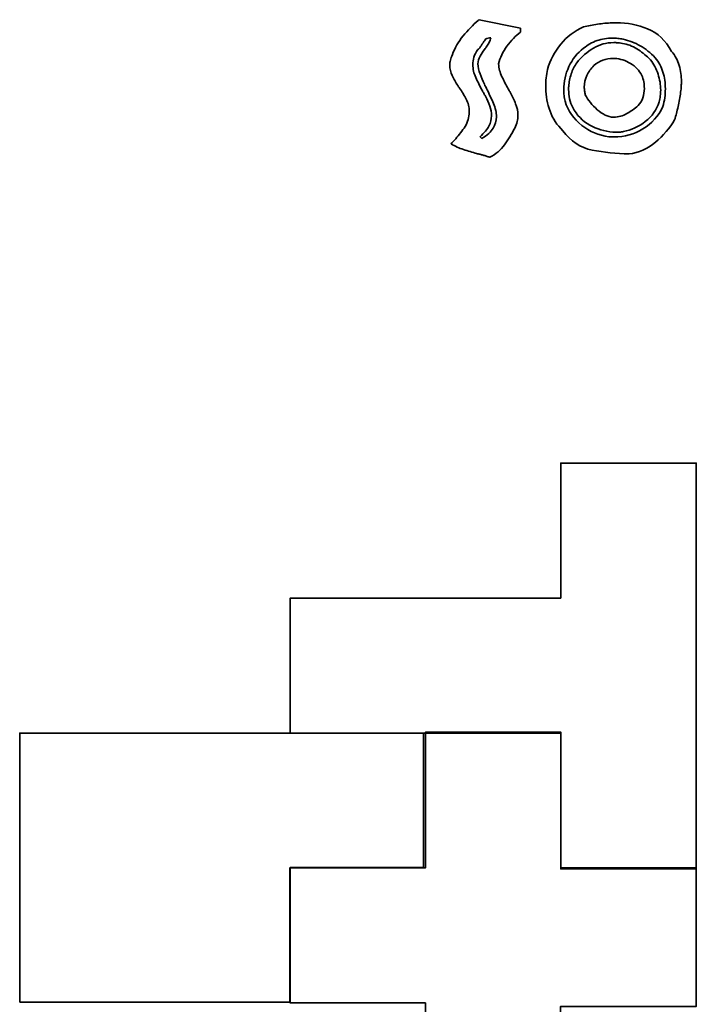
# Model space of a CAD drawing. Header units: centimetres. Extents: x -22.6 to 18, y -21.5 to 17.2.
# Tile 2 of 66: x -8.6 to -5.1, y -14.9 to -9.8. Entities that reach past the tile are written whole.
import ezdxf

# ---------------------------------------------------------------- set-up
doc = ezdxf.new("R2010")
doc.units = ezdxf.units.CM
doc.header["$MEASUREMENT"] = 0
doc.layers.add('Layer 1', color=7, linetype='Continuous')

msp = doc.modelspace()

# ---------------------------------------------------------------- linework, layer by layer
at = {"layer": 'Layer 1', "color": 36, "lineweight": 35}
for points, knots in [([(-5.97744, -9.88425), (-5.97744, -9.88425), (-5.97744, -9.90379), (-5.97744, -9.90379), (-5.97744, -9.90379), (-6.00347, -9.9227), (-6.0269, -9.94679), (-6.04757, -9.976), (-6.04757, -9.976), (-6.06825, -10.00536), (-6.08271, -10.03569), (-6.09096, -10.06695), (-6.09096, -10.06695), (-6.0892, -10.08999), (-6.08328, -10.11218), (-6.07319, -10.13352), (-6.07319, -10.13352), (-6.06313, -10.15476), (-6.05252, -10.17568), (-6.04137, -10.19649), (-6.04137, -10.19649), (-6.03956, -10.19938), (-6.03777, -10.20256), (-6.03601, -10.20573), (-6.03601, -10.20573), (-6.0342, -10.20905), (-6.03212, -10.21237), (-6.02979, -10.21593), (-6.02979, -10.21593), (-6.01975, -10.23494), (-6.01078, -10.25396), (-6.00277, -10.27311), (-6.00277, -10.27311), (-5.9948, -10.29241), (-5.99078, -10.31227), (-5.99078, -10.33305), (-5.99078, -10.33305), (-5.99078, -10.34367), (-5.99218, -10.35429), (-5.9948, -10.36491), (-5.9948, -10.36491), (-5.99741, -10.37563), (-6.00168, -10.38681), (-6.0076, -10.39867), (-6.0076, -10.39867), (-6.02305, -10.42883), (-6.04042, -10.45737), (-6.05996, -10.48425), (-6.05996, -10.48425), (-6.0794, -10.5111), (-6.10489, -10.53262), (-6.13619, -10.5486), (-6.13619, -10.5486), (-6.14212, -10.5468), (-6.1479, -10.545), (-6.15355, -10.5432), (-6.15355, -10.5432), (-6.15919, -10.54144), (-6.16484, -10.53964), (-6.17076, -10.53784), (-6.17076, -10.53784), (-6.17613, -10.53618), (-6.18153, -10.53466), (-6.18675, -10.53343), (-6.18675, -10.53343), (-6.19214, -10.53233), (-6.19779, -10.5311), (-6.20358, -10.52987), (-6.20358, -10.52987), (-6.22601, -10.52337), (-6.24849, -10.5165), (-6.2711, -10.50905), (-6.2711, -10.50905), (-6.29353, -10.50175), (-6.31505, -10.4918), (-6.33572, -10.47942), (-6.33572, -10.47942), (-6.33284, -10.47638), (-6.32994, -10.47335), (-6.3269, -10.47003), (-6.3269, -10.47003), (-6.32402, -10.46672), (-6.32097, -10.46372), (-6.31808, -10.46069), (-6.31808, -10.46069), (-6.3003, -10.44125), (-6.28377, -10.42043), (-6.26834, -10.39824), (-6.26834, -10.39824), (-6.25304, -10.37605), (-6.24449, -10.35196), (-6.2427, -10.32589), (-6.2427, -10.32589), (-6.2427, -10.32589), (-6.2427, -10.32286), (-6.2427, -10.32286), (-6.2427, -10.32286), (-6.2427, -10.3219), (-6.24227, -10.32095), (-6.24175, -10.31972), (-6.24175, -10.31972), (-6.24175, -10.31972), (-6.24175, -10.31351), (-6.24175, -10.31351), (-6.24175, -10.31351), (-6.24175, -10.29047), (-6.24697, -10.26913), (-6.25731, -10.24969), (-6.25731, -10.24969), (-6.26764, -10.23011), (-6.27893, -10.21124), (-6.29148, -10.19293), (-6.29148, -10.19293), (-6.29329, -10.19056), (-6.2948, -10.18824), (-6.29632, -10.18577), (-6.29632, -10.18577), (-6.29784, -10.1834), (-6.29946, -10.18107), (-6.30112, -10.17871), (-6.30112, -10.17871), (-6.31174, -10.1622), (-6.32126, -10.14537), (-6.32951, -10.12816), (-6.32951, -10.12816), (-6.33777, -10.11105), (-6.34193, -10.09302), (-6.34193, -10.07401), (-6.34193, -10.07401), (-6.34193, -10.06572), (-6.34094, -10.05704), (-6.3389, -10.04783), (-6.3389, -10.04783), (-6.33682, -10.03873), (-6.33336, -10.02949), (-6.3287, -10.01996), (-6.3287, -10.01996), (-6.31685, -9.98567), (-6.29851, -9.95357), (-6.2737, -9.92379), (-6.2737, -9.92379), (-6.2489, -9.89388), (-6.22287, -9.86714), (-6.19557, -9.84347), (-6.19557, -9.84347), (-6.19503, -9.8429), (-6.19433, -9.84234), (-6.19338, -9.84167), (-6.19338, -9.84167), (-6.19252, -9.8411), (-6.19186, -9.84054), (-6.19116, -9.83987), (-6.19116, -9.83987), (-6.19116, -9.83987), (-5.97744, -9.88425), (-5.97744, -9.88425)], [0, 0, 0, 0, 0.025, 0.025, 0.025, 0.025, 0.05, 0.05, 0.05, 0.05, 0.075, 0.075, 0.075, 0.075, 0.1, 0.1, 0.1, 0.1, 0.125, 0.125, 0.125, 0.125, 0.15, 0.15, 0.15, 0.15, 0.175, 0.175, 0.175, 0.175, 0.2, 0.2, 0.2, 0.2, 0.225, 0.225, 0.225, 0.225, 0.25, 0.25, 0.25, 0.25, 0.275, 0.275, 0.275, 0.275, 0.3, 0.3, 0.3, 0.3, 0.325, 0.325, 0.325, 0.325, 0.35, 0.35, 0.35, 0.35, 0.375, 0.375, 0.375, 0.375, 0.4, 0.4, 0.4, 0.4, 0.425, 0.425, 0.425, 0.425, 0.45, 0.45, 0.45, 0.45, 0.475, 0.475, 0.475, 0.475, 0.5, 0.5, 0.5, 0.5, 0.525, 0.525, 0.525, 0.525, 0.55, 0.55, 0.55, 0.55, 0.575, 0.575, 0.575, 0.575, 0.6, 0.6, 0.6, 0.6, 0.625, 0.625, 0.625, 0.625, 0.65, 0.65, 0.65, 0.65, 0.675, 0.675, 0.675, 0.675, 0.7, 0.7, 0.7, 0.7, 0.725, 0.725, 0.725, 0.725, 0.75, 0.75, 0.75, 0.75, 0.775, 0.775, 0.775, 0.775, 0.8, 0.8, 0.8, 0.8, 0.825, 0.825, 0.825, 0.825, 0.85, 0.85, 0.85, 0.85, 0.875, 0.875, 0.875, 0.875, 0.9, 0.9, 0.9, 0.9, 0.925, 0.925, 0.925, 0.925, 0.95, 0.95, 0.95, 0.95, 1, 1, 1, 1]), ([(-5.65264, -9.87624), (-5.62961, -9.87102), (-5.60562, -9.86647), (-5.58081, -9.86301), (-5.58081, -9.86301), (-5.55601, -9.85945), (-5.53079, -9.85708), (-5.50546, -9.85585), (-5.50546, -9.85585), (-5.50546, -9.85585), (-5.48409, -9.85585), (-5.48409, -9.85585), (-5.48409, -9.85585), (-5.42799, -9.85585), (-5.37412, -9.86618), (-5.32272, -9.887), (-5.32272, -9.887), (-5.27132, -9.90767), (-5.23026, -9.94637), (-5.19939, -10.00317), (-5.19939, -10.00317), (-5.18052, -10.02493), (-5.16743, -10.04931), (-5.15999, -10.07633), (-5.15999, -10.07633), (-5.15255, -10.10322), (-5.1488, -10.13077), (-5.1488, -10.15917), (-5.1488, -10.15917), (-5.1488, -10.16686), (-5.14909, -10.17444), (-5.14936, -10.18189), (-5.14936, -10.18189), (-5.14965, -10.18919), (-5.15032, -10.19677), (-5.15155, -10.2045), (-5.15155, -10.2045), (-5.15391, -10.2293), (-5.15791, -10.25396), (-5.16355, -10.27851), (-5.16355, -10.27851), (-5.16919, -10.30303), (-5.17487, -10.32589), (-5.1808, -10.34727), (-5.1808, -10.34727), (-5.18134, -10.34893), (-5.1819, -10.35058), (-5.18218, -10.35207), (-5.18218, -10.35207), (-5.18242, -10.35358), (-5.18285, -10.35485), (-5.18355, -10.35609), (-5.18355, -10.35609), (-5.20888, -10.3981), (-5.24197, -10.43656), (-5.28276, -10.47141), (-5.28276, -10.47141), (-5.32353, -10.5063), (-5.3689, -10.52641), (-5.41849, -10.53163), (-5.41849, -10.53163), (-5.48479, -10.53054), (-5.54804, -10.5238), (-5.60826, -10.5118), (-5.60826, -10.5118), (-5.66862, -10.49967), (-5.71889, -10.46633), (-5.75901, -10.4119), (-5.75901, -10.4119), (-5.78973, -10.38297), (-5.81193, -10.34945), (-5.82557, -10.31128), (-5.82557, -10.31128), (-5.83922, -10.27311), (-5.84653, -10.23399), (-5.84777, -10.19374), (-5.84777, -10.19374), (-5.84777, -10.19374), (-5.84777, -10.18492), (-5.84777, -10.18492), (-5.84777, -10.18492), (-5.84777, -10.1695), (-5.84705, -10.15447), (-5.84554, -10.13973), (-5.84554, -10.13973), (-5.84402, -10.12484), (-5.84183, -10.11038), (-5.83895, -10.0962), (-5.83895, -10.0962), (-5.82472, -10.04836), (-5.80173, -10.00497), (-5.77019, -9.96637), (-5.77019, -9.96637), (-5.73847, -9.92764), (-5.69935, -9.89762), (-5.65264, -9.87624)], [0, 0, 0, 0, 0.04, 0.04, 0.04, 0.04, 0.08, 0.08, 0.08, 0.08, 0.12, 0.12, 0.12, 0.12, 0.16, 0.16, 0.16, 0.16, 0.2, 0.2, 0.2, 0.2, 0.24, 0.24, 0.24, 0.24, 0.28, 0.28, 0.28, 0.28, 0.32, 0.32, 0.32, 0.32, 0.36, 0.36, 0.36, 0.36, 0.4, 0.4, 0.4, 0.4, 0.44, 0.44, 0.44, 0.44, 0.48, 0.48, 0.48, 0.48, 0.52, 0.52, 0.52, 0.52, 0.56, 0.56, 0.56, 0.56, 0.6, 0.6, 0.6, 0.6, 0.64, 0.64, 0.64, 0.64, 0.68, 0.68, 0.68, 0.68, 0.72, 0.72, 0.72, 0.72, 0.76, 0.76, 0.76, 0.76, 0.8, 0.8, 0.8, 0.8, 0.84, 0.84, 0.84, 0.84, 0.88, 0.88, 0.88, 0.88, 0.92, 0.92, 0.92, 0.92, 1, 1, 1, 1]), ([(-6.13094, -9.93399), (-6.13094, -9.93399), (-6.13714, -9.93399), (-6.13714, -9.93399), (-6.13714, -9.93399), (-6.1472, -9.93399), (-6.15478, -9.93702), (-6.15975, -9.94323), (-6.15975, -9.94323), (-6.1647, -9.9494), (-6.16968, -9.95646), (-6.17436, -9.96401), (-6.17436, -9.96401), (-6.17488, -9.96472), (-6.17545, -9.96528), (-6.17574, -9.96581), (-6.17574, -9.96581), (-6.17599, -9.96651), (-6.17642, -9.96704), (-6.17697, -9.96761), (-6.17697, -9.96761), (-6.17929, -9.97297), (-6.18219, -9.9778), (-6.18537, -9.98221), (-6.18537, -9.98221), (-6.18868, -9.98676), (-6.19268, -9.99075), (-6.19736, -9.99421), (-6.19736, -9.99421), (-6.20686, -10.0073), (-6.21349, -10.02024), (-6.21733, -10.03333), (-6.21733, -10.03333), (-6.22122, -10.04631), (-6.22312, -10.05898), (-6.22312, -10.07136), (-6.22312, -10.07136), (-6.22312, -10.09383), (-6.21818, -10.11602), (-6.20812, -10.13793), (-6.20812, -10.13793), (-6.19804, -10.15984), (-6.18703, -10.1816), (-6.17531, -10.20355), (-6.17531, -10.20355), (-6.17228, -10.20891), (-6.16953, -10.21399), (-6.16678, -10.2191), (-6.16678, -10.2191), (-6.16416, -10.22408), (-6.16138, -10.2293), (-6.15835, -10.23452), (-6.15835, -10.23452), (-6.14953, -10.25121), (-6.14212, -10.26789), (-6.13619, -10.28468), (-6.13619, -10.28468), (-6.13027, -10.30151), (-6.12737, -10.31859), (-6.12737, -10.3357), (-6.12737, -10.3357), (-6.12737, -10.35277), (-6.13178, -10.37027), (-6.1406, -10.38805), (-6.1406, -10.38805), (-6.14953, -10.40569), (-6.16455, -10.42403), (-6.18594, -10.44305), (-6.18594, -10.44305), (-6.18594, -10.44305), (-6.17697, -10.45187), (-6.17697, -10.45187), (-6.17697, -10.45187), (-6.14928, -10.43532), (-6.1297, -10.41768), (-6.11855, -10.39909), (-6.11855, -10.39909), (-6.10723, -10.38046), (-6.10159, -10.36117), (-6.10159, -10.34106), (-6.10159, -10.34106), (-6.10159, -10.31859), (-6.1067, -10.29559), (-6.11676, -10.2723), (-6.11676, -10.2723), (-6.1268, -10.24888), (-6.13771, -10.22517), (-6.14953, -10.2009), (-6.14953, -10.2009), (-6.15189, -10.1961), (-6.16138, -10.17719), (-6.16374, -10.17254), (-6.16374, -10.17254), (-6.17201, -10.15476), (-6.17929, -10.13698), (-6.18594, -10.11934), (-6.18594, -10.11934), (-6.19239, -10.10156), (-6.19627, -10.08406), (-6.19736, -10.06695), (-6.19736, -10.06695), (-6.1968, -10.05333), (-6.19309, -10.04049), (-6.18632, -10.02839), (-6.18632, -10.02839), (-6.17945, -10.01626), (-6.17201, -10.00454), (-6.16374, -9.9934), (-6.16374, -9.9934), (-6.16138, -9.99036), (-6.15919, -9.98758), (-6.15711, -9.98496), (-6.15711, -9.98496), (-6.15507, -9.98221), (-6.15299, -9.97946), (-6.15132, -9.97657), (-6.15132, -9.97657), (-6.14653, -9.96941), (-6.14222, -9.96225), (-6.13838, -9.95519), (-6.13838, -9.95519), (-6.13468, -9.94817), (-6.13203, -9.94101), (-6.13094, -9.93399)], [0, 0, 0, 0, 0.03125, 0.03125, 0.03125, 0.03125, 0.0625, 0.0625, 0.0625, 0.0625, 0.09375, 0.09375, 0.09375, 0.09375, 0.125, 0.125, 0.125, 0.125, 0.15625, 0.15625, 0.15625, 0.15625, 0.1875, 0.1875, 0.1875, 0.1875, 0.21875, 0.21875, 0.21875, 0.21875, 0.25, 0.25, 0.25, 0.25, 0.28125, 0.28125, 0.28125, 0.28125, 0.3125, 0.3125, 0.3125, 0.3125, 0.34375, 0.34375, 0.34375, 0.34375, 0.375, 0.375, 0.375, 0.375, 0.40625, 0.40625, 0.40625, 0.40625, 0.4375, 0.4375, 0.4375, 0.4375, 0.46875, 0.46875, 0.46875, 0.46875, 0.5, 0.5, 0.5, 0.5, 0.53125, 0.53125, 0.53125, 0.53125, 0.5625, 0.5625, 0.5625, 0.5625, 0.59375, 0.59375, 0.59375, 0.59375, 0.625, 0.625, 0.625, 0.625, 0.65625, 0.65625, 0.65625, 0.65625, 0.6875, 0.6875, 0.6875, 0.6875, 0.71875, 0.71875, 0.71875, 0.71875, 0.75, 0.75, 0.75, 0.75, 0.78125, 0.78125, 0.78125, 0.78125, 0.8125, 0.8125, 0.8125, 0.8125, 0.84375, 0.84375, 0.84375, 0.84375, 0.875, 0.875, 0.875, 0.875, 0.90625, 0.90625, 0.90625, 0.90625, 0.9375, 0.9375, 0.9375, 0.9375, 1, 1, 1, 1]), ([(-5.28374, -10.03598), (-5.30798, -10.01047), (-5.33362, -9.98994), (-5.36089, -9.97424), (-5.36089, -9.97424), (-5.38805, -9.95865), (-5.41741, -9.94722), (-5.44866, -9.9402), (-5.44866, -9.9402), (-5.45818, -9.9384), (-5.46743, -9.93702), (-5.47664, -9.93618), (-5.47664, -9.93618), (-5.48574, -9.93522), (-5.49513, -9.9348), (-5.50447, -9.9348), (-5.50447, -9.9348), (-5.53178, -9.9348), (-5.55809, -9.93907), (-5.58346, -9.94764), (-5.58346, -9.94764), (-5.60893, -9.95632), (-5.63197, -9.96941), (-5.65264, -9.98719), (-5.65264, -9.98719), (-5.68583, -10.01255), (-5.71107, -10.04409), (-5.72842, -10.08159), (-5.72842, -10.08159), (-5.74592, -10.1192), (-5.7546, -10.15888), (-5.7546, -10.2009), (-5.7546, -10.2009), (-5.7546, -10.20559), (-5.75445, -10.21043), (-5.75417, -10.21551), (-5.75417, -10.21551), (-5.75392, -10.22048), (-5.7535, -10.22545), (-5.75279, -10.23011), (-5.75279, -10.23011), (-5.75279, -10.23551), (-5.75241, -10.24059), (-5.75155, -10.2457), (-5.75155, -10.2457), (-5.7506, -10.25068), (-5.74965, -10.25562), (-5.74838, -10.26031), (-5.74838, -10.26031), (-5.7324, -10.31061), (-5.70376, -10.35196), (-5.66241, -10.38445), (-5.66241, -10.38445), (-5.62093, -10.41698), (-5.57464, -10.43656), (-5.52324, -10.44305), (-5.52324, -10.44305), (-5.5184, -10.44358), (-5.51372, -10.44386), (-5.50888, -10.44386), (-5.50888, -10.44386), (-5.50888, -10.44386), (-5.49565, -10.44386), (-5.49565, -10.44386), (-5.49565, -10.44386), (-5.44122, -10.44386), (-5.39176, -10.43021), (-5.3471, -10.40265), (-5.3471, -10.40265), (-5.30248, -10.3751), (-5.26801, -10.33693), (-5.24377, -10.28786), (-5.24377, -10.28786), (-5.23964, -10.27297), (-5.23661, -10.25798), (-5.23453, -10.24253), (-5.23453, -10.24253), (-5.23245, -10.22722), (-5.23136, -10.21152), (-5.23136, -10.19554), (-5.23136, -10.19554), (-5.23136, -10.16605), (-5.23548, -10.13751), (-5.24377, -10.10995), (-5.24377, -10.10995), (-5.25203, -10.08254), (-5.2654, -10.05774), (-5.28374, -10.03598)], [0, 0, 0, 0, 0.0434783, 0.0434783, 0.0434783, 0.0434783, 0.0869565, 0.0869565, 0.0869565, 0.0869565, 0.1304348, 0.1304348, 0.1304348, 0.1304348, 0.173913, 0.173913, 0.173913, 0.173913, 0.2173913, 0.2173913, 0.2173913, 0.2173913, 0.2608696, 0.2608696, 0.2608696, 0.2608696, 0.3043478, 0.3043478, 0.3043478, 0.3043478, 0.3478261, 0.3478261, 0.3478261, 0.3478261, 0.3913043, 0.3913043, 0.3913043, 0.3913043, 0.4347826, 0.4347826, 0.4347826, 0.4347826, 0.4782609, 0.4782609, 0.4782609, 0.4782609, 0.5217391, 0.5217391, 0.5217391, 0.5217391, 0.5652174, 0.5652174, 0.5652174, 0.5652174, 0.6086957, 0.6086957, 0.6086957, 0.6086957, 0.6521739, 0.6521739, 0.6521739, 0.6521739, 0.6956522, 0.6956522, 0.6956522, 0.6956522, 0.7391304, 0.7391304, 0.7391304, 0.7391304, 0.7826087, 0.7826087, 0.7826087, 0.7826087, 0.826087, 0.826087, 0.826087, 0.826087, 0.8695652, 0.8695652, 0.8695652, 0.8695652, 0.9130435, 0.9130435, 0.9130435, 0.9130435, 1, 1, 1, 1]), ([(-5.45225, -9.96225), (-5.42623, -9.96581), (-5.40167, -9.97505), (-5.37867, -9.9898), (-5.37867, -9.9898), (-5.35553, -10.00454), (-5.33486, -10.02081), (-5.31652, -10.03859), (-5.31652, -10.03859), (-5.31471, -10.03982), (-5.31309, -10.04106), (-5.31168, -10.04257), (-5.31168, -10.04257), (-5.31019, -10.04409), (-5.30879, -10.04533), (-5.3077, -10.04656), (-5.3077, -10.04656), (-5.29104, -10.06847), (-5.2782, -10.09302), (-5.2691, -10.12015), (-5.2691, -10.12015), (-5.2599, -10.14731), (-5.25533, -10.17515), (-5.25533, -10.20355), (-5.25533, -10.20355), (-5.25533, -10.20834), (-5.25562, -10.21318), (-5.25615, -10.21815), (-5.25615, -10.21815), (-5.25687, -10.22323), (-5.25739, -10.22806), (-5.25795, -10.23276), (-5.25795, -10.23276), (-5.25852, -10.23812), (-5.25933, -10.24334), (-5.26017, -10.24831), (-5.26017, -10.24831), (-5.26112, -10.25343), (-5.26207, -10.25823), (-5.26331, -10.26292), (-5.26331, -10.26292), (-5.27573, -10.3037), (-5.29958, -10.3376), (-5.33471, -10.36448), (-5.33471, -10.36448), (-5.36985, -10.39136), (-5.40759, -10.40872), (-5.44785, -10.41645), (-5.44785, -10.41645), (-5.45074, -10.41698), (-5.45377, -10.41754), (-5.45709, -10.41811), (-5.45709, -10.41811), (-5.46037, -10.41878), (-5.4637, -10.41934), (-5.46729, -10.42001), (-5.46729, -10.42001), (-5.46729, -10.42001), (-5.47706, -10.42001), (-5.47706, -10.42001), (-5.47706, -10.42001), (-5.4812, -10.42001), (-5.48545, -10.41973), (-5.48986, -10.41948), (-5.48986, -10.41948), (-5.49427, -10.4192), (-5.49855, -10.41906), (-5.50271, -10.41906), (-5.50271, -10.41906), (-5.54416, -10.41546), (-5.5836, -10.40336), (-5.6212, -10.38269), (-5.6212, -10.38269), (-5.65867, -10.36201), (-5.68778, -10.33182), (-5.70856, -10.29227), (-5.70856, -10.29227), (-5.71614, -10.27862), (-5.72168, -10.26401), (-5.72496, -10.24831), (-5.72496, -10.24831), (-5.72814, -10.23261), (-5.72979, -10.21649), (-5.72979, -10.19995), (-5.72979, -10.19995), (-5.72979, -10.19995), (-5.72979, -10.1925), (-5.72979, -10.1925), (-5.72979, -10.1925), (-5.72979, -10.18975), (-5.7295, -10.187), (-5.72898, -10.18397), (-5.72898, -10.18397), (-5.72771, -10.1622), (-5.72358, -10.14054), (-5.71643, -10.11934), (-5.71643, -10.11934), (-5.7094, -10.09796), (-5.69988, -10.07909), (-5.68816, -10.06254), (-5.68816, -10.06254), (-5.66213, -10.03058), (-5.63348, -10.00521), (-5.60205, -9.9862), (-5.60205, -9.9862), (-5.57075, -9.96733), (-5.5359, -9.95784), (-5.49746, -9.95784), (-5.49746, -9.95784), (-5.49746, -9.95784), (-5.48986, -9.95784), (-5.48986, -9.95784), (-5.48986, -9.95784), (-5.48726, -9.95784), (-5.48479, -9.95812), (-5.48228, -9.95879), (-5.48228, -9.95879), (-5.47763, -9.95879), (-5.47279, -9.95907), (-5.46768, -9.95964), (-5.46768, -9.95964), (-5.46274, -9.96031), (-5.45748, -9.96112), (-5.45225, -9.96225)], [0, 0, 0, 0, 0.03125, 0.03125, 0.03125, 0.03125, 0.0625, 0.0625, 0.0625, 0.0625, 0.09375, 0.09375, 0.09375, 0.09375, 0.125, 0.125, 0.125, 0.125, 0.15625, 0.15625, 0.15625, 0.15625, 0.1875, 0.1875, 0.1875, 0.1875, 0.21875, 0.21875, 0.21875, 0.21875, 0.25, 0.25, 0.25, 0.25, 0.28125, 0.28125, 0.28125, 0.28125, 0.3125, 0.3125, 0.3125, 0.3125, 0.34375, 0.34375, 0.34375, 0.34375, 0.375, 0.375, 0.375, 0.375, 0.40625, 0.40625, 0.40625, 0.40625, 0.4375, 0.4375, 0.4375, 0.4375, 0.46875, 0.46875, 0.46875, 0.46875, 0.5, 0.5, 0.5, 0.5, 0.53125, 0.53125, 0.53125, 0.53125, 0.5625, 0.5625, 0.5625, 0.5625, 0.59375, 0.59375, 0.59375, 0.59375, 0.625, 0.625, 0.625, 0.625, 0.65625, 0.65625, 0.65625, 0.65625, 0.6875, 0.6875, 0.6875, 0.6875, 0.71875, 0.71875, 0.71875, 0.71875, 0.75, 0.75, 0.75, 0.75, 0.78125, 0.78125, 0.78125, 0.78125, 0.8125, 0.8125, 0.8125, 0.8125, 0.84375, 0.84375, 0.84375, 0.84375, 0.875, 0.875, 0.875, 0.875, 0.90625, 0.90625, 0.90625, 0.90625, 0.9375, 0.9375, 0.9375, 0.9375, 1, 1, 1, 1]), ([(-5.35288, -10.1272), (-5.36587, -10.10128), (-5.38527, -10.0806), (-5.41092, -10.06519), (-5.41092, -10.06519), (-5.43667, -10.04988), (-5.4637, -10.0412), (-5.49209, -10.03954), (-5.49209, -10.03954), (-5.49209, -10.03954), (-5.50105, -10.03954), (-5.50105, -10.03954), (-5.50105, -10.03954), (-5.51937, -10.03954), (-5.53685, -10.04257), (-5.55383, -10.04878), (-5.55383, -10.04878), (-5.57062, -10.05499), (-5.58579, -10.06434), (-5.59944, -10.07676), (-5.59944, -10.07676), (-5.61471, -10.0915), (-5.62686, -10.1083), (-5.63581, -10.1272), (-5.63581, -10.1272), (-5.64463, -10.14622), (-5.64904, -10.16633), (-5.64904, -10.18753), (-5.64904, -10.18753), (-5.64904, -10.19346), (-5.64861, -10.19981), (-5.6478, -10.20658), (-5.6478, -10.20658), (-5.64682, -10.21346), (-5.64558, -10.22006), (-5.64382, -10.22655), (-5.64382, -10.22655), (-5.62907, -10.25438), (-5.60854, -10.28013), (-5.58262, -10.3037), (-5.58262, -10.3037), (-5.55657, -10.32741), (-5.52819, -10.34035), (-5.49746, -10.34272), (-5.49746, -10.34272), (-5.47322, -10.34162), (-5.45074, -10.33541), (-5.43007, -10.32413), (-5.43007, -10.32413), (-5.40926, -10.31294), (-5.39011, -10.29904), (-5.37232, -10.2825), (-5.37232, -10.2825), (-5.36062, -10.27121), (-5.35221, -10.25798), (-5.3471, -10.24253), (-5.3471, -10.24253), (-5.34216, -10.22722), (-5.33955, -10.21124), (-5.33955, -10.19473), (-5.33955, -10.19473), (-5.33955, -10.18287), (-5.34065, -10.17116), (-5.34269, -10.15955), (-5.34269, -10.15955), (-5.34477, -10.14812), (-5.34823, -10.13726), (-5.35288, -10.1272)], [0, 0, 0, 0, 0.0555556, 0.0555556, 0.0555556, 0.0555556, 0.1111111, 0.1111111, 0.1111111, 0.1111111, 0.1666667, 0.1666667, 0.1666667, 0.1666667, 0.2222222, 0.2222222, 0.2222222, 0.2222222, 0.2777778, 0.2777778, 0.2777778, 0.2777778, 0.3333333, 0.3333333, 0.3333333, 0.3333333, 0.3888889, 0.3888889, 0.3888889, 0.3888889, 0.4444444, 0.4444444, 0.4444444, 0.4444444, 0.5, 0.5, 0.5, 0.5, 0.5555556, 0.5555556, 0.5555556, 0.5555556, 0.6111111, 0.6111111, 0.6111111, 0.6111111, 0.6666667, 0.6666667, 0.6666667, 0.6666667, 0.7222222, 0.7222222, 0.7222222, 0.7222222, 0.7777778, 0.7777778, 0.7777778, 0.7777778, 0.8333333, 0.8333333, 0.8333333, 0.8333333, 0.8888889, 0.8888889, 0.8888889, 0.8888889, 1, 1, 1, 1]), ([(-5.77004, -13.51578), (-5.77004, -13.51578), (-7.16377, -13.51578), (-7.16377, -13.51578), (-7.16377, -13.51578), (-7.16377, -13.51578), (-7.16377, -12.82028), (-7.16377, -12.82028), (-7.16377, -12.82028), (-7.16377, -12.82028), (-5.77004, -12.82028), (-5.77004, -12.82028), (-5.77004, -12.82028), (-5.77004, -12.82028), (-5.77004, -12.12506), (-5.77004, -12.12506), (-5.77004, -12.12506), (-5.77004, -12.12506), (-5.07232, -12.12506), (-5.07232, -12.12506), (-5.07232, -12.12506), (-5.07232, -12.12506), (-5.07232, -14.21583), (-5.07232, -14.21583), (-5.07232, -14.21583), (-5.07232, -14.21583), (-5.77004, -14.21583), (-5.77004, -14.21583), (-5.77004, -14.21583), (-5.77004, -14.21583), (-5.77004, -13.51578), (-5.77004, -13.51578)], [0, 0, 0, 0, 0.1111111, 0.1111111, 0.1111111, 0.1111111, 0.2222222, 0.2222222, 0.2222222, 0.2222222, 0.3333333, 0.3333333, 0.3333333, 0.3333333, 0.4444444, 0.4444444, 0.4444444, 0.4444444, 0.5555556, 0.5555556, 0.5555556, 0.5555556, 0.6666667, 0.6666667, 0.6666667, 0.6666667, 0.7777778, 0.7777778, 0.7777778, 0.7777778, 1, 1, 1, 1]), ([(-8.55794, -14.90264), (-8.55794, -14.90264), (-8.55794, -13.5162), (-8.55794, -13.5162), (-8.55794, -13.5162), (-8.55794, -13.5162), (-6.47725, -13.5162), (-6.47725, -13.5162), (-6.47725, -13.5162), (-6.47725, -13.5162), (-6.47725, -14.20948), (-6.47725, -14.20948), (-6.47725, -14.20948), (-6.47725, -14.20948), (-7.16377, -14.20948), (-7.16377, -14.20948), (-7.16377, -14.20948), (-7.16377, -14.20948), (-7.16377, -14.90264), (-7.16377, -14.90264), (-7.16377, -14.90264), (-7.16377, -14.90264), (-8.55794, -14.90264), (-8.55794, -14.90264)], [0, 0, 0, 0, 0.1428571, 0.1428571, 0.1428571, 0.1428571, 0.2857143, 0.2857143, 0.2857143, 0.2857143, 0.4285714, 0.4285714, 0.4285714, 0.4285714, 0.5714286, 0.5714286, 0.5714286, 0.5714286, 0.7142857, 0.7142857, 0.7142857, 0.7142857, 1, 1, 1, 1]), ([(-6.46703, -14.9062), (-6.46703, -14.9062), (-7.16585, -14.9062), (-7.16585, -14.9062), (-7.16585, -14.9062), (-7.16585, -14.9062), (-7.16585, -14.2099), (-7.16585, -14.2099), (-7.16585, -14.2099), (-7.16585, -14.2099), (-6.46703, -14.2099), (-6.46703, -14.2099), (-6.46703, -14.2099), (-6.46703, -14.2099), (-6.46703, -13.51108), (-6.46703, -13.51108), (-6.46703, -13.51108), (-6.46703, -13.51108), (-5.77072, -13.51108), (-5.77072, -13.51108), (-5.77072, -13.51108), (-5.77072, -13.51108), (-5.77072, -14.2099), (-5.77072, -14.2099), (-5.77072, -14.2099), (-5.77072, -14.2099), (-5.07193, -14.2099), (-5.07193, -14.2099), (-5.07193, -14.2099), (-5.07193, -14.2099), (-5.07193, -14.92508), (-5.07193, -14.92508), (-5.07193, -14.92508), (-5.07193, -14.92508), (-5.77142, -14.92508), (-5.77142, -14.92508), (-5.77142, -14.92508), (-5.77142, -14.92508), (-5.77072, -15.60502), (-5.77072, -15.60502), (-5.77072, -15.60502), (-5.77072, -15.60502), (-6.46703, -15.60502), (-6.46703, -15.60502), (-6.46703, -15.60502), (-6.46703, -15.60502), (-6.46703, -14.9062), (-6.46703, -14.9062)], [0, 0, 0, 0, 0.0769231, 0.0769231, 0.0769231, 0.0769231, 0.1538462, 0.1538462, 0.1538462, 0.1538462, 0.2307692, 0.2307692, 0.2307692, 0.2307692, 0.3076923, 0.3076923, 0.3076923, 0.3076923, 0.3846154, 0.3846154, 0.3846154, 0.3846154, 0.4615385, 0.4615385, 0.4615385, 0.4615385, 0.5384615, 0.5384615, 0.5384615, 0.5384615, 0.6153846, 0.6153846, 0.6153846, 0.6153846, 0.6923077, 0.6923077, 0.6923077, 0.6923077, 0.7692308, 0.7692308, 0.7692308, 0.7692308, 0.8461538, 0.8461538, 0.8461538, 0.8461538, 1, 1, 1, 1])]:
    msp.add_open_spline(points, degree=3, knots=knots, dxfattribs=at)

doc.saveas('drawing.dxf')
